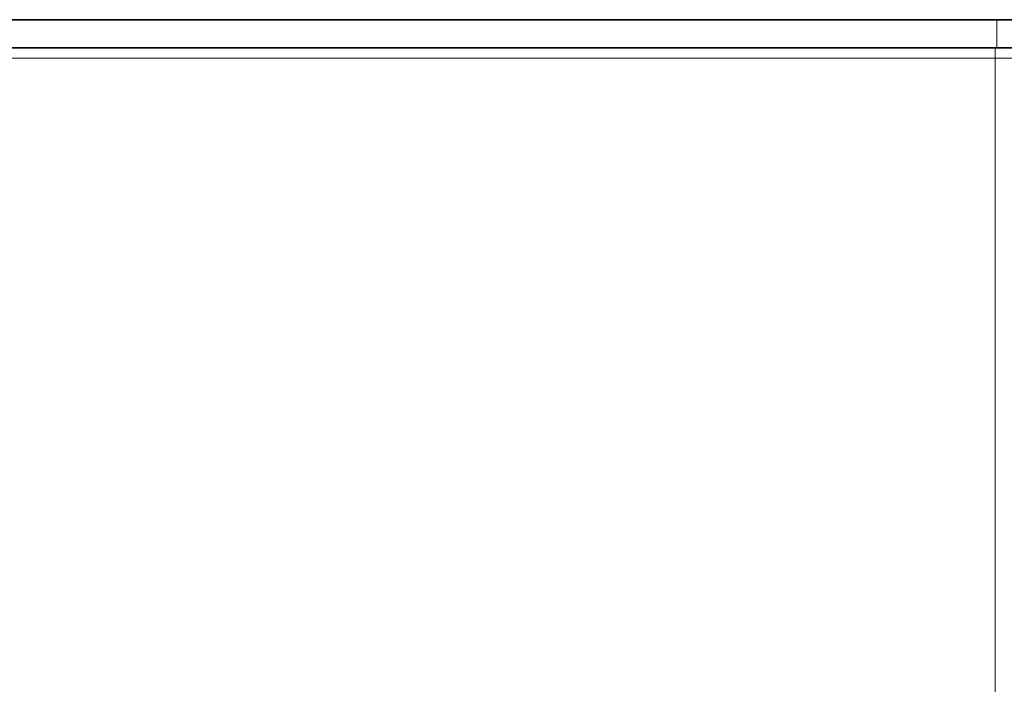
# Model space of a CAD drawing. Header units: millimetres. Extents: x 5 to 415, y 5 to 292.
# Tile 35 of 123: x 140 to 162, y 232 to 247. Entities that reach past the tile are written whole.
import ezdxf

# ---------------------------------------------------------------- set-up
doc = ezdxf.new("R2010")
doc.units = ezdxf.units.MM
doc.layers.add('Sichtbar (ISO)', color=7, linetype='Continuous', lineweight=35)
doc.layers.add('Sichtbar schmal (ISO)', color=7, linetype='Continuous', lineweight=18)

msp = doc.modelspace()

# ---------------------------------------------------------------- linework, layer by layer
at = {"layer": 'Sichtbar (ISO)'}
for p, q in [((162.07085398, 246.98972358), (108.02983595, 246.98972358)), ((176.69353172, 246.98972358), (162.07085398, 246.98972358)), ((108.02984853, 246.33972358), (162.03015375, 246.33972358)), ((177.57278213, 246.33972358), (162.03015475, 246.33972358))]:
    msp.add_line(p, q, dxfattribs=at)
at = {"layer": 'Sichtbar schmal (ISO)'}
for p, q in [((162.07085398, 246.33972358), (162.07085398, 246.98972358)), ((162.03015275, 246.33972358), (162.03015275, 246.10400015)), ((108.02985001, 246.10399922), (162.03015149, 246.10399949))]:
    msp.add_line(p, q, dxfattribs=at)
for points, knots in [([(162.03015149, 246.10398865), (162.03015149, 243.68122739), (162.03014951, 240.02789947), (162.03014995, 234.85628816), (162.03014989, 230.69509418), (162.0301498, 226.35705446), (162.03015009, 223.49595666), (162.03015009, 222.15703276)], [0.00000048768, 0.00000048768, 0.00000048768, 0.00000048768, 0.32703790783, 0.49549082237, 0.66394373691, 0.83239665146, 1, 1, 1, 1]), ([(177.86582288, 246.10396675), (177.86582288, 246.10396675), (177.86019821, 246.10396675), (177.82725242, 246.10396675), (177.75590703, 246.10396675), (177.65189649, 246.10396675), (177.51624656, 246.10396675), (177.34983713, 246.10396675), (177.15381541, 246.10396675), (176.9314315, 246.10396675), (176.69006026, 246.10396675), (176.44037107, 246.10396675), (176.19362001, 246.10396675), (175.957985, 246.10396675), (175.73583463, 246.10396675), (175.52316991, 246.10396675), (175.31229485, 246.10396675), (175.09644283, 246.10396675), (174.87260978, 246.10396675), (174.64099952, 246.10396675), (174.40275308, 246.10396675), (174.15815223, 246.10396675), (173.90729754, 246.10396675), (173.650521, 246.10396675), (173.38820452, 246.10396675), (173.12060408, 246.10396675), (172.84835365, 246.10396675), (172.57214402, 246.10396675), (172.29032087, 246.10396675), (171.9955943, 246.10396675), (171.67465785, 246.10396675), (171.31237309, 246.10396675), (170.89678514, 246.10396675), (170.42000948, 246.10396675), (169.87497388, 246.10396675), (169.25212468, 246.10396675), (168.53920138, 246.10396675), (167.72342862, 246.10396675), (166.79244826, 246.10396675), (165.76657233, 246.10396675), (164.70101264, 246.10396675), (163.68273385, 246.10396675), (162.79788302, 246.10396675), (162.26198721, 246.10396675), (162.03015191, 246.10398876)], [0.50000115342, 0.50000115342, 0.50000115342, 0.50000115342, 0.5085227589, 0.52237201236, 0.53613798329, 0.54978775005, 0.56328340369, 0.57663330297, 0.58989859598, 0.60298396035, 0.61553744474, 0.6272029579, 0.63775710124, 0.64709522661, 0.65535559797, 0.66287644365, 0.6700671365, 0.67724400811, 0.68447669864, 0.69170569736, 0.69891587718, 0.70612358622, 0.71333858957, 0.72056029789, 0.72778158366, 0.73500718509, 0.74224544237, 0.74945800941, 0.75664332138, 0.76400240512, 0.7719169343, 0.78080280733, 0.79095441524, 0.80247916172, 0.81547896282, 0.83019077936, 0.84691706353, 0.86597018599, 0.88764782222, 0.91225738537, 0.937845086, 0.96231153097, 0.98368710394, 0.99999998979, 0.99999998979, 0.99999998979, 0.99999998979])]:
    msp.add_open_spline(points, degree=3, knots=knots, dxfattribs=at)

doc.saveas('drawing.dxf')
